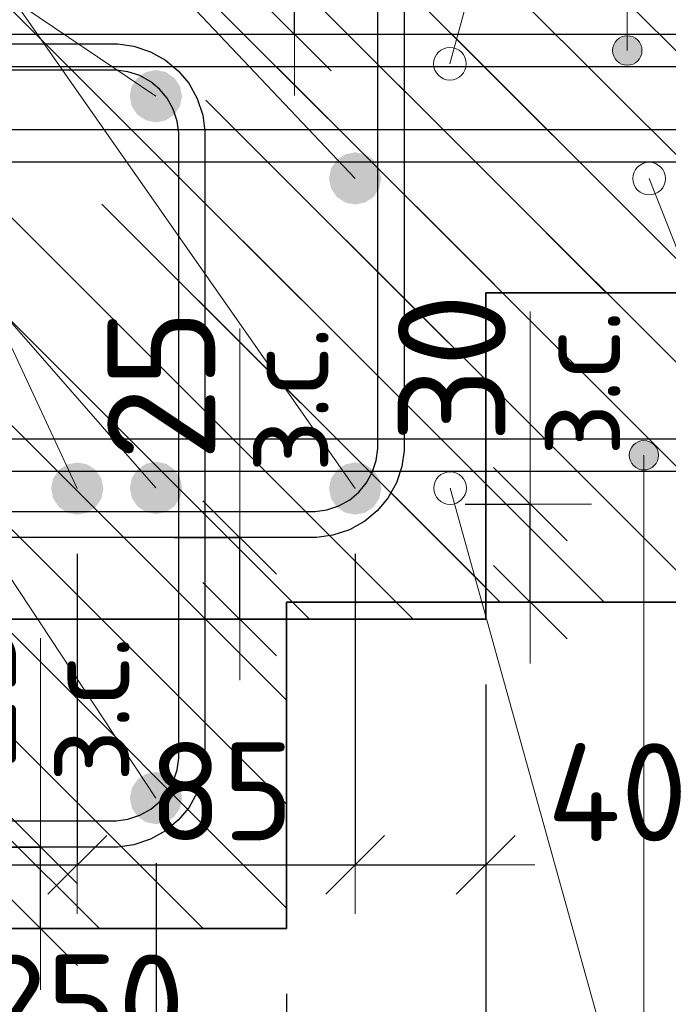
# Model space of a CAD drawing. Header units: metres. Extents: x -38 to 97, y -15 to 21.
# Tile 74 of 118: x 72.383 to 72.581, y 6.26 to 6.562. Entities that reach past the tile are written whole.
import ezdxf

# ---------------------------------------------------------------- set-up
doc = ezdxf.new("R2010")
doc.units = ezdxf.units.M
doc.header["$PDMODE"] = 65
for name, color, linetype, lineweight in [('XR$3$Арм. стержнями нижней зоны', 180, 'Continuous', 35), ('XR$3$Арм.стержн. Арматура края', 96, 'Continuous', 35), ('XR$3$Арм.стержн. Хомут', 240, 'Continuous', 35), ('XR$3$Арм.стержн.горизонт. 1', 180, 'Continuous', 35), ('XR$3$Размерная линия (1)', 7, 'Continuous', 13), ('XR$3$Размерная линия_ общее', 7, 'Continuous', 13), ('XR$5$Арм. стержнями верхней зоны', 180, 'Continuous', 35), ('XR$5$Арм. стержнями нижней зоны', 180, 'Continuous', 35), ('XR$5$Арм.стержн. Арматура края', 96, 'Continuous', 35), ('XR$5$Арм.стержн. Хомут', 240, 'Continuous', 35), ('XR$5$Арм.стержн.горизонт. 1', 180, 'Continuous', 35), ('XR$5$ВК__отв в полу 1-2 эт', 220, 'Continuous', 25), ('XR$5$Размерная линия (1)', 7, 'Continuous', 13), ('XR$5$Размерная линия_ общее', 7, 'Continuous', 13)]:
    doc.layers.add(name, color=color, linetype=linetype, lineweight=lineweight)
doc.styles.add('ISOCPEUR', font='txt')
doc.dimstyles.new('DIMSTYLE_11', dxfattribs={"dimtxt": 0.033, "dimasz": 0.0375, "dimexe": 0, "dimexo": 0, "dimgap": 0.0165, "dimtad": 2, "dimdec": 0, "dimlfac": 1000, "dimrnd": 1, "dimzin": 12, "dimdsep": 46, "dimtxsty": 'ISOCPEUR', "dimblk1": 'ALL_ML_STRICH', "dimblk2": 'ALL_ML_STRICH', "dimsah": 1, "dimcen": 0, "dimclrd": 7, "dimclre": 256, "dimclrt": 7, "dimadec": 0, "dimazin": 0, "dimtfac": 1, "dimtdec": 0, "dimtix": 1, "dimtmove": 2, "dimatfit": 3, "dimfxl": 0, "dimtvp": 1.2, "dimtzin": 0, "dimlwd": 0, "dimlwe": -3, "dimarcsym": 0})
doc.dimstyles.new('DIMSTYLE_12', dxfattribs={"dimtxt": 0.03, "dimasz": 0.03, "dimexe": 0, "dimexo": 0, "dimgap": 0.015, "dimtad": 2, "dimdec": 0, "dimlfac": 1000, "dimrnd": 1, "dimzin": 12, "dimdsep": 46, "dimtxsty": 'ISOCPEUR', "dimblk1": 'ALL_ML_STRICH', "dimblk2": 'ALL_ML_STRICH', "dimsah": 1, "dimcen": 0, "dimclrd": 7, "dimclre": 256, "dimclrt": 7, "dimadec": 0, "dimazin": 0, "dimtfac": 1, "dimtdec": 0, "dimtix": 1, "dimtmove": 2, "dimatfit": 3, "dimfxl": 0, "dimtzin": 0, "dimlwd": 0, "dimlwe": -3, "dimarcsym": 0})
doc.dimstyles.new('DIMSTYLE_14', dxfattribs={"dimtxt": 0.03, "dimasz": 0.03, "dimexe": 0, "dimexo": 0, "dimgap": 0.015, "dimtad": 2, "dimdec": 0, "dimlfac": 1000, "dimrnd": 1, "dimzin": 12, "dimdsep": 46, "dimtxsty": 'ISOCPEUR', "dimblk1": 'ALL_ML_STRICH', "dimblk2": 'ALL_ML_STRICH', "dimsah": 1, "dimcen": 0, "dimclrd": 7, "dimclre": 256, "dimclrt": 7, "dimadec": 0, "dimazin": 0, "dimtfac": 1, "dimtdec": 0, "dimtix": 1, "dimtmove": 2, "dimatfit": 3, "dimfxl": 0, "dimtvp": 1.2, "dimtzin": 0, "dimlwd": 0, "dimlwe": -3, "dimarcsym": 0})
pattern_1 = [(135, (0, 0), (-0.031819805, -0.031819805), [0.4, -0.05, 0, -0.05]), (135, (-0.01591, -0.01591), (-0.031819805, -0.031819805), [0.8, -0.1, 0.1, -0.1])]

# ---------------------------------------------------------------- blocks, each defined once
blk = doc.blocks.new('ALL_ML_STRICH')
at = {"color": 0, "linetype": 'ByBlock', "lineweight": -2}
for p, q in [((0, -0.5), (0, 0.5)), ((-0.3, -0.3), (0.3, 0.3)), ((-1, 0), (0.5, 0))]:
    blk.add_line(p, q, dxfattribs=at)
blk = doc.blocks.new('*D70')
at = {"layer": 'DEFPOINTS', "color": 7, "linetype": 'Continuous', "lineweight": 13, "transparency": 33554687}
for p in [(72.40997, 6.40326), (72.41497, 6.37826), (72.44996, 6.37826)]:
    blk.add_point(p, dxfattribs=at)
at = {"layer": 'XR$3$Размерная линия_ общее', "color": 253, "linetype": 'Continuous', "lineweight": -2, "true_color": 0xa0a0a0, "transparency": 33554687}
for p, q in [((72.42997, 6.40326), (72.44996, 6.40326)), ((72.43497, 6.37826), (72.44996, 6.37826))]:
    blk.add_line(p, q, dxfattribs=at)
at = {"layer": 'XR$3$Размерная линия_ общее', "color": 7, "linetype": 'Continuous', "lineweight": -2, "transparency": 33554687}
blk.add_line((72.44996, 6.37826), (72.44996, 6.40326), dxfattribs=at)
at = {"layer": 'XR$3$Размерная линия_ общее', "color": 7, "linetype": 'Continuous', "lineweight": 13, "transparency": 33554687, "xscale": 0.0375, "yscale": 0.0375, "zscale": 0.0375}
for p, rotation in [((72.44996, 6.40326), 90), ((72.44996, 6.37826), 270)]:
    blk.add_blockref('ALL_ML_STRICH', p, dxfattribs=dict(at, rotation=rotation))
at = {"layer": 'XR$3$Размерная линия_ общее', "color": 7, "linetype": 'Continuous', "lineweight": 13, "transparency": 33554687, "insert": (72.45016, 6.42304), "char_height": 0.027, "width": 0.00135, "attachment_point": 1, "rotation": 90, "line_spacing_factor": 0.60241, "style": 'ISOCPEUR'}
blk.add_mtext('з.с.', dxfattribs=at)
at = {"layer": 'XR$3$Размерная линия_ общее', "color": 7, "linetype": 'Continuous', "lineweight": 13, "transparency": 33554687, "insert": (72.42596, 6.44998), "char_height": 0.033, "width": 0.066, "attachment_point": 5, "rotation": 90, "style": 'ISOCPEUR'}
blk.add_mtext('\\A1;{25}', dxfattribs=at)
blk = doc.blocks.new('*D71')
at = {"layer": 'DEFPOINTS', "color": 7, "linetype": 'Continuous', "lineweight": 13, "transparency": 33554687}
for p in [(72.2753, 6.37826), (72.52526, 6.37826), (72.2753, 6.23802)]:
    blk.add_point(p, dxfattribs=at)
at = {"layer": 'XR$3$Размерная линия (1)', "color": 9, "linetype": 'Continuous', "lineweight": -2, "true_color": 0xc7c7c7, "transparency": 33554687}
for p, q in [((72.2753, 6.35826), (72.2753, 6.23802)), ((72.52526, 6.35826), (72.52526, 6.23802))]:
    blk.add_line(p, q, dxfattribs=at)
at = {"layer": 'XR$3$Размерная линия (1)', "color": 7, "linetype": 'Continuous', "lineweight": -2, "transparency": 33554687}
blk.add_line((72.2753, 6.23802), (72.52526, 6.23802), dxfattribs=at)
at = {"layer": 'XR$3$Размерная линия (1)', "color": 7, "linetype": 'Continuous', "lineweight": 13, "transparency": 33554687, "xscale": 0.03, "yscale": 0.03, "zscale": 0.03, "rotation": 180}
blk.add_blockref('ALL_ML_STRICH', (72.2753, 6.23802), dxfattribs=at)
at = {"layer": 'XR$3$Размерная линия (1)', "color": 7, "linetype": 'Continuous', "lineweight": 13, "transparency": 33554687, "xscale": 0.03, "yscale": 0.03, "zscale": 0.03}
blk.add_blockref('ALL_ML_STRICH', (72.52526, 6.23802), dxfattribs=at)
at = {"layer": 'XR$3$Размерная линия (1)', "color": 7, "linetype": 'Continuous', "lineweight": 13, "transparency": 33554687, "insert": (72.40178, 6.26052), "char_height": 0.03, "width": 0.09, "attachment_point": 5, "style": 'ISOCPEUR'}
blk.add_mtext('\\A1;{250}', dxfattribs=at)
blk = doc.blocks.new('*D74')
at = {"layer": 'DEFPOINTS', "color": 7, "linetype": 'Continuous', "lineweight": 13, "transparency": 33554687}
for p in [(72.31523, 6.41826), (72.40023, 6.41826), (72.31523, 6.30302)]:
    blk.add_point(p, dxfattribs=at)
at = {"layer": 'XR$3$Размерная линия (1)', "color": 9, "linetype": 'Continuous', "lineweight": -2, "true_color": 0xc7c7c7, "transparency": 33554687}
for p, q in [((72.31523, 6.39826), (72.31523, 6.30302)), ((72.40023, 6.39826), (72.40023, 6.30302))]:
    blk.add_line(p, q, dxfattribs=at)
at = {"layer": 'XR$3$Размерная линия (1)', "color": 7, "linetype": 'Continuous', "lineweight": -2, "transparency": 33554687}
blk.add_line((72.31523, 6.30302), (72.40023, 6.30302), dxfattribs=at)
at = {"layer": 'XR$3$Размерная линия (1)', "color": 7, "linetype": 'Continuous', "lineweight": 13, "transparency": 33554687, "xscale": 0.03, "yscale": 0.03, "zscale": 0.03, "rotation": 180}
blk.add_blockref('ALL_ML_STRICH', (72.31523, 6.30302), dxfattribs=at)
at = {"layer": 'XR$3$Размерная линия (1)', "color": 7, "linetype": 'Continuous', "lineweight": 13, "transparency": 33554687, "xscale": 0.03, "yscale": 0.03, "zscale": 0.03}
blk.add_blockref('ALL_ML_STRICH', (72.40023, 6.30302), dxfattribs=at)
at = {"layer": 'XR$3$Размерная линия (1)', "color": 7, "linetype": 'Continuous', "lineweight": 13, "transparency": 33554687, "insert": (72.35923, 6.32552), "char_height": 0.03, "width": 0.06, "attachment_point": 5, "style": 'ISOCPEUR'}
blk.add_mtext('\\A1;{85}', dxfattribs=at)
blk = doc.blocks.new('*D75')
at = {"layer": 'DEFPOINTS', "color": 7, "linetype": 'Continuous', "lineweight": 13, "transparency": 33554687}
for p in [(72.40023, 6.41826), (72.4853, 6.41826), (72.40023, 6.30302)]:
    blk.add_point(p, dxfattribs=at)
at = {"layer": 'XR$3$Размерная линия (1)', "color": 9, "linetype": 'Continuous', "lineweight": -2, "true_color": 0xc7c7c7, "transparency": 33554687}
for p, q in [((72.40023, 6.39826), (72.40023, 6.30302)), ((72.4853, 6.39826), (72.4853, 6.30302))]:
    blk.add_line(p, q, dxfattribs=at)
at = {"layer": 'XR$3$Размерная линия (1)', "color": 7, "linetype": 'Continuous', "lineweight": -2, "transparency": 33554687}
blk.add_line((72.40023, 6.30302), (72.4853, 6.30302), dxfattribs=at)
at = {"layer": 'XR$3$Размерная линия (1)', "color": 7, "linetype": 'Continuous', "lineweight": 13, "transparency": 33554687, "xscale": 0.03, "yscale": 0.03, "zscale": 0.03, "rotation": 180}
blk.add_blockref('ALL_ML_STRICH', (72.40023, 6.30302), dxfattribs=at)
at = {"layer": 'XR$3$Размерная линия (1)', "color": 7, "linetype": 'Continuous', "lineweight": 13, "transparency": 33554687, "xscale": 0.03, "yscale": 0.03, "zscale": 0.03}
blk.add_blockref('ALL_ML_STRICH', (72.4853, 6.30302), dxfattribs=at)
at = {"layer": 'XR$3$Размерная линия (1)', "color": 7, "linetype": 'Continuous', "lineweight": 13, "transparency": 33554687, "insert": (72.44426, 6.32552), "char_height": 0.03, "width": 0.06, "attachment_point": 5, "style": 'ISOCPEUR'}
blk.add_mtext('\\A1;{85}', dxfattribs=at)
blk = doc.blocks.new('*D76')
at = {"layer": 'DEFPOINTS', "color": 7, "linetype": 'Continuous', "lineweight": 13, "transparency": 33554687}
for p in [(72.4853, 6.41826), (72.52526, 6.37826), (72.4853, 6.30302)]:
    blk.add_point(p, dxfattribs=at)
at = {"layer": 'XR$3$Размерная линия (1)', "color": 9, "linetype": 'Continuous', "lineweight": -2, "true_color": 0xc7c7c7, "transparency": 33554687}
for p, q in [((72.4853, 6.39826), (72.4853, 6.30302)), ((72.52526, 6.35826), (72.52526, 6.30302))]:
    blk.add_line(p, q, dxfattribs=at)
at = {"layer": 'XR$3$Размерная линия (1)', "color": 7, "linetype": 'Continuous', "lineweight": -2, "transparency": 33554687}
blk.add_line((72.4853, 6.30302), (72.52526, 6.30302), dxfattribs=at)
at = {"layer": 'XR$3$Размерная линия (1)', "color": 7, "linetype": 'Continuous', "lineweight": 13, "transparency": 33554687, "xscale": 0.03, "yscale": 0.03, "zscale": 0.03, "rotation": 180}
blk.add_blockref('ALL_ML_STRICH', (72.4853, 6.30302), dxfattribs=at)
at = {"layer": 'XR$3$Размерная линия (1)', "color": 7, "linetype": 'Continuous', "lineweight": 13, "transparency": 33554687, "xscale": 0.03, "yscale": 0.03, "zscale": 0.03}
blk.add_blockref('ALL_ML_STRICH', (72.52526, 6.30302), dxfattribs=at)
at = {"layer": 'XR$3$Размерная линия (1)', "color": 7, "linetype": 'Continuous', "lineweight": 13, "transparency": 33554687, "insert": (72.5656, 6.32522), "char_height": 0.03, "width": 0.06, "attachment_point": 5, "style": 'ISOCPEUR'}
blk.add_mtext('\\A1;{40}', dxfattribs=at)
blk = doc.blocks.new('*D355')
at = {"layer": 'DEFPOINTS', "color": 7, "linetype": 'Continuous', "lineweight": 13, "transparency": 33554687}
for p in [(72.21436, 6.28345), (72.46432, 6.28345), (72.21436, 6.14321)]:
    blk.add_point(p, dxfattribs=at)
at = {"layer": 'XR$5$Размерная линия (1)', "color": 9, "linetype": 'Continuous', "lineweight": -2, "true_color": 0xc7c7c7, "transparency": 33554687}
for p, q in [((72.21436, 6.26345), (72.21436, 6.14321)), ((72.46432, 6.26345), (72.46432, 6.14321))]:
    blk.add_line(p, q, dxfattribs=at)
at = {"layer": 'XR$5$Размерная линия (1)', "color": 7, "linetype": 'Continuous', "lineweight": -2, "transparency": 33554687}
blk.add_line((72.21436, 6.14321), (72.46432, 6.14321), dxfattribs=at)
at = {"layer": 'XR$5$Размерная линия (1)', "color": 7, "linetype": 'Continuous', "lineweight": 13, "transparency": 33554687, "xscale": 0.03, "yscale": 0.03, "zscale": 0.03, "rotation": 180}
blk.add_blockref('ALL_ML_STRICH', (72.21436, 6.14321), dxfattribs=at)
at = {"layer": 'XR$5$Размерная линия (1)', "color": 7, "linetype": 'Continuous', "lineweight": 13, "transparency": 33554687, "xscale": 0.03, "yscale": 0.03, "zscale": 0.03}
blk.add_blockref('ALL_ML_STRICH', (72.46432, 6.14321), dxfattribs=at)
at = {"layer": 'XR$5$Размерная линия (1)', "color": 7, "linetype": 'Continuous', "lineweight": 13, "transparency": 33554687, "insert": (72.34084, 6.16571), "char_height": 0.03, "width": 0.09, "attachment_point": 5, "style": 'ISOCPEUR'}
blk.add_mtext('\\A1;{250}', dxfattribs=at)
blk = doc.blocks.new('*D358')
at = {"layer": 'DEFPOINTS', "color": 7, "linetype": 'Continuous', "lineweight": 13, "transparency": 33554687}
for p in [(72.33928, 6.32345), (72.42436, 6.32345), (72.33928, 6.20821)]:
    blk.add_point(p, dxfattribs=at)
at = {"layer": 'XR$5$Размерная линия (1)', "color": 9, "linetype": 'Continuous', "lineweight": -2, "true_color": 0xc7c7c7, "transparency": 33554687}
for p, q in [((72.33928, 6.30345), (72.33928, 6.20821)), ((72.42436, 6.30345), (72.42436, 6.20821))]:
    blk.add_line(p, q, dxfattribs=at)
at = {"layer": 'XR$5$Размерная линия (1)', "color": 7, "linetype": 'Continuous', "lineweight": -2, "transparency": 33554687}
blk.add_line((72.33928, 6.20821), (72.42436, 6.20821), dxfattribs=at)
at = {"layer": 'XR$5$Размерная линия (1)', "color": 7, "linetype": 'Continuous', "lineweight": 13, "transparency": 33554687, "xscale": 0.03, "yscale": 0.03, "zscale": 0.03, "rotation": 180}
blk.add_blockref('ALL_ML_STRICH', (72.33928, 6.20821), dxfattribs=at)
at = {"layer": 'XR$5$Размерная линия (1)', "color": 7, "linetype": 'Continuous', "lineweight": 13, "transparency": 33554687, "xscale": 0.03, "yscale": 0.03, "zscale": 0.03}
blk.add_blockref('ALL_ML_STRICH', (72.42436, 6.20821), dxfattribs=at)
at = {"layer": 'XR$5$Размерная линия (1)', "color": 7, "linetype": 'Continuous', "lineweight": 13, "transparency": 33554687, "insert": (72.38332, 6.23071), "char_height": 0.03, "width": 0.06, "attachment_point": 5, "style": 'ISOCPEUR'}
blk.add_mtext('\\A1;{85}', dxfattribs=at)
blk = doc.blocks.new('*D359')
at = {"layer": 'DEFPOINTS', "color": 7, "linetype": 'Continuous', "lineweight": 13, "transparency": 33554687}
for p in [(72.42436, 6.32345), (72.46432, 6.28345), (72.42436, 6.20821)]:
    blk.add_point(p, dxfattribs=at)
at = {"layer": 'XR$5$Размерная линия (1)', "color": 9, "linetype": 'Continuous', "lineweight": -2, "true_color": 0xc7c7c7, "transparency": 33554687}
for p, q in [((72.42436, 6.30345), (72.42436, 6.20821)), ((72.46432, 6.26345), (72.46432, 6.20821))]:
    blk.add_line(p, q, dxfattribs=at)
at = {"layer": 'XR$5$Размерная линия (1)', "color": 7, "linetype": 'Continuous', "lineweight": -2, "transparency": 33554687}
blk.add_line((72.42436, 6.20821), (72.46432, 6.20821), dxfattribs=at)
at = {"layer": 'XR$5$Размерная линия (1)', "color": 7, "linetype": 'Continuous', "lineweight": 13, "transparency": 33554687, "xscale": 0.03, "yscale": 0.03, "zscale": 0.03, "rotation": 180}
blk.add_blockref('ALL_ML_STRICH', (72.42436, 6.20821), dxfattribs=at)
at = {"layer": 'XR$5$Размерная линия (1)', "color": 7, "linetype": 'Continuous', "lineweight": 13, "transparency": 33554687, "xscale": 0.03, "yscale": 0.03, "zscale": 0.03}
blk.add_blockref('ALL_ML_STRICH', (72.46432, 6.20821), dxfattribs=at)
at = {"layer": 'XR$5$Размерная линия (1)', "color": 7, "linetype": 'Continuous', "lineweight": 13, "transparency": 33554687, "insert": (72.50466, 6.23041), "char_height": 0.03, "width": 0.06, "attachment_point": 5, "style": 'ISOCPEUR'}
blk.add_mtext('\\A1;{40}', dxfattribs=at)
blk = doc.blocks.new('*D361')
at = {"layer": 'DEFPOINTS', "color": 7, "linetype": 'Continuous', "lineweight": 13, "transparency": 33554687}
for p in [(72.34903, 6.30845), (72.35403, 6.28345), (72.38901, 6.28345)]:
    blk.add_point(p, dxfattribs=at)
at = {"layer": 'XR$5$Размерная линия_ общее', "color": 253, "linetype": 'Continuous', "lineweight": -2, "true_color": 0xa0a0a0, "transparency": 33554687}
for p, q in [((72.36903, 6.30845), (72.38901, 6.30845)), ((72.37403, 6.28345), (72.38901, 6.28345))]:
    blk.add_line(p, q, dxfattribs=at)
at = {"layer": 'XR$5$Размерная линия_ общее', "color": 7, "linetype": 'Continuous', "lineweight": -2, "transparency": 33554687}
blk.add_line((72.38901, 6.28345), (72.38901, 6.30845), dxfattribs=at)
at = {"layer": 'XR$5$Размерная линия_ общее', "color": 7, "linetype": 'Continuous', "lineweight": 13, "transparency": 33554687, "xscale": 0.0375, "yscale": 0.0375, "zscale": 0.0375}
for p, rotation in [((72.38901, 6.30845), 90), ((72.38901, 6.28345), 270)]:
    blk.add_blockref('ALL_ML_STRICH', p, dxfattribs=dict(at, rotation=rotation))
at = {"layer": 'XR$5$Размерная линия_ общее', "color": 7, "linetype": 'Continuous', "lineweight": 13, "transparency": 33554687, "insert": (72.38922, 6.32822), "char_height": 0.027, "width": 0.00135, "attachment_point": 1, "rotation": 90, "line_spacing_factor": 0.60241, "style": 'ISOCPEUR'}
blk.add_mtext('з.с.', dxfattribs=at)
at = {"layer": 'XR$5$Размерная линия_ общее', "color": 7, "linetype": 'Continuous', "lineweight": 13, "transparency": 33554687, "insert": (72.36501, 6.35517), "char_height": 0.033, "width": 0.066, "attachment_point": 5, "rotation": 90, "style": 'ISOCPEUR'}
blk.add_mtext('\\A1;{25}', dxfattribs=at)
blk = doc.blocks.new('*D442')
at = {"layer": 'DEFPOINTS', "color": 7, "linetype": 'Continuous', "lineweight": 13, "transparency": 33554687}
for p in [(72.42673, 6.58345), (72.42673, 6.55745), (72.46671, 6.55745)]:
    blk.add_point(p, dxfattribs=at)
at = {"layer": 'XR$5$Размерная линия_ общее', "color": 253, "linetype": 'Continuous', "lineweight": -2, "true_color": 0xa0a0a0, "transparency": 33554687}
for p, q in [((72.44673, 6.58345), (72.46671, 6.58345)), ((72.44673, 6.55745), (72.46671, 6.55745))]:
    blk.add_line(p, q, dxfattribs=at)
at = {"layer": 'XR$5$Размерная линия_ общее', "color": 7, "linetype": 'Continuous', "lineweight": -2, "transparency": 33554687}
blk.add_line((72.46671, 6.55745), (72.46671, 6.58345), dxfattribs=at)
at = {"layer": 'XR$5$Размерная линия_ общее', "color": 7, "linetype": 'Continuous', "lineweight": 13, "transparency": 33554687, "xscale": 0.0375, "yscale": 0.0375, "zscale": 0.0375}
for p, rotation in [((72.46671, 6.58345), 90), ((72.46671, 6.55745), 270)]:
    blk.add_blockref('ALL_ML_STRICH', p, dxfattribs=dict(at, rotation=rotation))
at = {"layer": 'XR$5$Размерная линия_ общее', "color": 7, "linetype": 'Continuous', "lineweight": 13, "transparency": 33554687, "insert": (72.46625, 6.60081), "char_height": 0.027, "width": 0.00135, "attachment_point": 1, "rotation": 90, "line_spacing_factor": 0.60241, "style": 'ISOCPEUR'}
blk.add_mtext('з.с.', dxfattribs=at)
at = {"layer": 'XR$5$Размерная линия_ общее', "color": 7, "linetype": 'Continuous', "lineweight": 13, "transparency": 33554687, "insert": (72.44271, 6.62117), "char_height": 0.033, "width": 0.066, "attachment_point": 5, "rotation": 90, "style": 'ISOCPEUR'}
blk.add_mtext('\\A1;{26}', dxfattribs=at)
blk = doc.blocks.new('*D582')
at = {"layer": 'DEFPOINTS', "color": 7, "linetype": 'Continuous', "lineweight": 13, "transparency": 33554687}
for p in [(72.49895, 6.41345), (72.49895, 6.38345), (72.53893, 6.38345)]:
    blk.add_point(p, dxfattribs=at)
at = {"layer": 'XR$5$Размерная линия_ общее', "color": 253, "linetype": 'Continuous', "lineweight": -2, "true_color": 0xa0a0a0, "transparency": 33554687}
for p, q in [((72.51895, 6.41345), (72.53893, 6.41345)), ((72.51895, 6.38345), (72.53893, 6.38345))]:
    blk.add_line(p, q, dxfattribs=at)
at = {"layer": 'XR$5$Размерная линия_ общее', "color": 7, "linetype": 'Continuous', "lineweight": -2, "transparency": 33554687}
blk.add_line((72.53893, 6.38345), (72.53893, 6.41345), dxfattribs=at)
at = {"layer": 'XR$5$Размерная линия_ общее', "color": 7, "linetype": 'Continuous', "lineweight": 13, "transparency": 33554687, "xscale": 0.0375, "yscale": 0.0375, "zscale": 0.0375}
for p, rotation in [((72.53893, 6.41345), 90), ((72.53893, 6.38345), 270)]:
    blk.add_blockref('ALL_ML_STRICH', p, dxfattribs=dict(at, rotation=rotation))
at = {"layer": 'XR$5$Размерная линия_ общее', "color": 7, "linetype": 'Continuous', "lineweight": 13, "transparency": 33554687, "insert": (72.53948, 6.42811), "char_height": 0.027, "width": 0.00135, "attachment_point": 1, "rotation": 90, "line_spacing_factor": 0.60241, "style": 'ISOCPEUR'}
blk.add_mtext('з.с.', dxfattribs=at)
at = {"layer": 'XR$5$Размерная линия_ общее', "color": 7, "linetype": 'Continuous', "lineweight": 13, "transparency": 33554687, "insert": (72.51493, 6.45517), "char_height": 0.033, "width": 0.066, "attachment_point": 5, "rotation": 90, "style": 'ISOCPEUR'}
blk.add_mtext('\\A1;{30}', dxfattribs=at)

msp = doc.modelspace()

# ---------------------------------------------------------------- hatches: boundary and pattern name
at = {"linetype": 'Continuous', "lineweight": 25, "transparency": 33554687}
h = msp.add_hatch(dxfattribs=at)
h.set_pattern_fill('__________540', scale=0.015, style=0, pattern_type=2)
h.set_pattern_definition(pattern_1)
h.paths.add_polyline_path([(72.52526, 6.67826), (72.27526, 6.67826), (72.27526, 6.37826), (72.52526, 6.37826)], flags=0)
h = msp.add_hatch(dxfattribs=at)
h.set_pattern_fill('__________540', scale=0.015, style=0, pattern_type=2)
h.set_pattern_definition(pattern_1)
h.paths.add_polyline_path([(72.52526, 6.67826), (72.52526, 6.47826), (72.65723, 6.47826), (72.65723, 6.67826)], flags=0)
at = {"linetype": 'Continuous', "lineweight": 13, "transparency": 33554687}
h = msp.add_hatch(dxfattribs=at)
h.set_pattern_fill('__________540', scale=0.015, style=0, pattern_type=2)
h.set_pattern_definition(pattern_1)
h.paths.add_polyline_path([(72.21432, 6.58345), (72.21432, 6.38345), (72.62859, 6.38345), (72.62859, 6.58345)], flags=0)
at = {"linetype": 'Continuous', "lineweight": 25, "transparency": 33554687}
h = msp.add_hatch(dxfattribs=at)
h.set_pattern_fill('__________540', scale=0.015, style=0, pattern_type=2)
h.set_pattern_definition(pattern_1)
h.paths.add_polyline_path([(72.46432, 6.38345), (72.21432, 6.38345), (72.21432, 6.28345), (72.46432, 6.28345)], flags=0)
at = {"layer": 'XR$3$Арм.стержн.горизонт. 1', "linetype": 'Continuous', "lineweight": 50, "transparency": 33554687}
for points in [[(72.4933, 6.51326), (72.49269, 6.51632), (72.49096, 6.51892), (72.48836, 6.52065), (72.4853, 6.52126), (72.48224, 6.52065), (72.47965, 6.51892), (72.47791, 6.51632), (72.4773, 6.51326), (72.47791, 6.5102), (72.47965, 6.5076), (72.48224, 6.50587), (72.4853, 6.50526), (72.48836, 6.50587), (72.49096, 6.5076), (72.49269, 6.5102)], [(72.40823, 6.41826), (72.40762, 6.42132), (72.40588, 6.42392), (72.40329, 6.42565), (72.40023, 6.42626), (72.39716, 6.42565), (72.39457, 6.42392), (72.39283, 6.42132), (72.39223, 6.41826), (72.39283, 6.4152), (72.39457, 6.4126), (72.39716, 6.41087), (72.40023, 6.41026), (72.40329, 6.41087), (72.40588, 6.4126), (72.40762, 6.4152)], [(72.4933, 6.41826), (72.49269, 6.42132), (72.49096, 6.42392), (72.48836, 6.42565), (72.4853, 6.42626), (72.48224, 6.42565), (72.47965, 6.42392), (72.47791, 6.42132), (72.4773, 6.41826), (72.47791, 6.4152), (72.47965, 6.4126), (72.48224, 6.41087), (72.4853, 6.41026), (72.48836, 6.41087), (72.49096, 6.4126), (72.49269, 6.4152)]]:
    msp.add_hatch(color=7, dxfattribs=at).paths.add_polyline_path(points)
at = {"layer": 'XR$5$Арм. стержнями верхней зоны', "linetype": 'Continuous', "lineweight": 13, "transparency": 33554687}
for points in [[(72.57248, 6.5547), (72.56474, 6.5547), (72.56411, 6.55245)], [(72.57248, 6.5547), (72.56411, 6.55245), (72.57311, 6.55245)], [(72.57086, 6.55632), (72.56636, 6.55632), (72.56474, 6.5547)], [(72.57086, 6.55632), (72.56474, 6.5547), (72.57248, 6.5547)], [(72.56636, 6.55632), (72.57086, 6.55632), (72.56861, 6.55695)], [(72.57311, 6.55245), (72.56411, 6.55245), (72.56474, 6.5502)], [(72.57311, 6.55245), (72.56474, 6.5502), (72.57248, 6.5502)], [(72.57248, 6.5502), (72.56474, 6.5502), (72.56636, 6.54858)], [(72.57248, 6.5502), (72.56636, 6.54858), (72.57086, 6.54858)], [(72.57086, 6.54858), (72.56636, 6.54858), (72.56861, 6.54795)]]:
    msp.add_hatch(color=7, dxfattribs=at).paths.add_polyline_path(points)
at = {"layer": 'XR$5$Арм. стержнями нижней зоны', "linetype": 'Continuous', "lineweight": 13, "transparency": 33554687}
for points in [[(72.5692, 6.42845), (72.5782, 6.42845), (72.57757, 6.4307)], [(72.5692, 6.42845), (72.57757, 6.4307), (72.56983, 6.4307)], [(72.56983, 6.4307), (72.57757, 6.4307), (72.57595, 6.43232)], [(72.56983, 6.4307), (72.57595, 6.43232), (72.57145, 6.43232)], [(72.57145, 6.43232), (72.57595, 6.43232), (72.5737, 6.43295)], [(72.56983, 6.4262), (72.5782, 6.42845), (72.5692, 6.42845)], [(72.56983, 6.4262), (72.57757, 6.4262), (72.5782, 6.42845)], [(72.57145, 6.42458), (72.57757, 6.4262), (72.56983, 6.4262)], [(72.57145, 6.42458), (72.57595, 6.42458), (72.57757, 6.4262)], [(72.57595, 6.42458), (72.57145, 6.42458), (72.5737, 6.42395)]]:
    msp.add_hatch(color=7, dxfattribs=at).paths.add_polyline_path(points)
at = {"layer": 'XR$5$Арм.стержн.горизонт. 1', "linetype": 'Continuous', "lineweight": 50, "transparency": 33554687}
for points in [[(72.43228, 6.53845), (72.43168, 6.54151), (72.42994, 6.54411), (72.42735, 6.54584), (72.42428, 6.54645), (72.42122, 6.54584), (72.41863, 6.54411), (72.41689, 6.54151), (72.41628, 6.53845), (72.41689, 6.53539), (72.41863, 6.53279), (72.42122, 6.53106), (72.42428, 6.53045), (72.42735, 6.53106), (72.42994, 6.53279), (72.43168, 6.53539)], [(72.43232, 6.41845), (72.43171, 6.42151), (72.42998, 6.42411), (72.42738, 6.42584), (72.42432, 6.42645), (72.42126, 6.42584), (72.41867, 6.42411), (72.41693, 6.42151), (72.41632, 6.41845), (72.41693, 6.41539), (72.41867, 6.41279), (72.42126, 6.41106), (72.42432, 6.41045), (72.42738, 6.41106), (72.42998, 6.41279), (72.43171, 6.41539)], [(72.43232, 6.32345), (72.43171, 6.32651), (72.42998, 6.32911), (72.42738, 6.33084), (72.42432, 6.33145), (72.42126, 6.33084), (72.41867, 6.32911), (72.41693, 6.32651), (72.41632, 6.32345), (72.41693, 6.32039), (72.41867, 6.31779), (72.42126, 6.31606), (72.42432, 6.31545), (72.42738, 6.31606), (72.42998, 6.31779), (72.43171, 6.32039)]]:
    msp.add_hatch(color=7, dxfattribs=at).paths.add_polyline_path(points)

# ---------------------------------------------------------------- linework, layer by layer
at = {"color": 7, "linetype": 'Continuous', "lineweight": 13, "transparency": 33554687}
for p, q in [((72.5753, 6.51321), (72.63377, 6.36468)), ((72.53893, 6.41345), (72.53893, 6.47245)), ((72.44996, 6.40326), (72.44996, 6.46726)), ((72.38901, 6.30845), (72.38901, 6.37245))]:
    msp.add_line(p, q, dxfattribs=at)
at = {"color": 7, "linetype": 'Continuous', "lineweight": 35, "transparency": 33554687}
for p, q in [((72.52526, 6.47826), (72.65723, 6.47826)), ((72.52526, 6.37826), (72.52526, 6.47826)), ((72.46432, 6.28345), (72.46432, 6.38345)), ((72.46432, 6.38345), (72.62859, 6.38345)), ((72.27526, 6.37826), (72.52526, 6.37826)), ((72.21432, 6.28345), (72.46432, 6.28345))]:
    msp.add_line(p, q, dxfattribs=at)
at = {"color": 7, "linetype": 'Continuous', "lineweight": 13, "transparency": 33554687}
for centre in [(72.51432, 6.5484), (72.5753, 6.51321), (72.51436, 6.4184)]:
    msp.add_circle(centre, 0.005, dxfattribs=at)
at = {"layer": 'XR$3$Арм. стержнями нижней зоны', "color": 4, "linetype": 'Continuous', "lineweight": 25, "transparency": 33554687}
msp.add_lwpolyline([(72.30026, 6.52826), (72.66223, 6.52826), (72.66223, 6.51826), (72.30026, 6.51826), (72.30026, 6.52826)], dxfattribs=at)
at = {"layer": 'XR$3$Арм.стержн. Арматура края', "color": 4, "linetype": 'Continuous', "lineweight": 25, "transparency": 33554687}
for points in [[(72.66223, 6.51826), (72.33355, 6.51826), (72.32745, 6.51911), (72.3211, 6.5212), (72.31526, 6.52448), (72.31044, 6.5285), (72.30642, 6.53331), (72.30315, 6.53916), (72.30106, 6.54551), (72.30021, 6.55161), (72.30021, 6.61891), (72.30106, 6.62501), (72.30315, 6.63136), (72.30642, 6.63721), (72.31044, 6.64202), (72.31526, 6.64604), (72.3211, 6.64932), (72.32745, 6.65141), (72.33355, 6.65226), (72.66223, 6.65226)], [(72.66223, 6.64226), (72.33425, 6.64226), (72.32973, 6.64163), (72.32515, 6.64012), (72.32095, 6.63777), (72.31754, 6.63492), (72.31469, 6.63151), (72.31234, 6.62732), (72.31084, 6.62274), (72.31021, 6.61822), (72.31021, 6.5523), (72.31084, 6.54778), (72.31234, 6.5432), (72.31469, 6.53901), (72.31754, 6.5356), (72.32095, 6.53275), (72.32515, 6.5304), (72.32973, 6.52889), (72.33425, 6.52826), (72.66223, 6.52826)]]:
    msp.add_lwpolyline(points, dxfattribs=at)
at = {"layer": 'XR$3$Арм.стержн. Хомут', "color": 40, "linetype": 'Continuous', "lineweight": 25, "transparency": 33554687}
for points in [[(72.3269, 6.64926), (72.47359, 6.64926), (72.47847, 6.64858), (72.48355, 6.64691), (72.48822, 6.64429), (72.49207, 6.64107), (72.49529, 6.63722), (72.49791, 6.63254), (72.49959, 6.62746), (72.50026, 6.62258), (72.50026, 6.42994), (72.49959, 6.42506), (72.49791, 6.41998), (72.49529, 6.4153), (72.49207, 6.41145), (72.48822, 6.40823), (72.48355, 6.40561), (72.47847, 6.40394), (72.47359, 6.40326), (72.3269, 6.40326)], [(72.3269, 6.64926), (72.47359, 6.64926), (72.47847, 6.64858), (72.48355, 6.64691), (72.48822, 6.64429), (72.49207, 6.64107), (72.49529, 6.63722), (72.49791, 6.63254), (72.49959, 6.62746), (72.50026, 6.62258), (72.50026, 6.42994), (72.49959, 6.42506), (72.49791, 6.41998), (72.49529, 6.4153), (72.49207, 6.41145), (72.48822, 6.40823), (72.48355, 6.40561), (72.47847, 6.40394), (72.47359, 6.40326), (72.3269, 6.40326)], [(72.32746, 6.41126), (72.47303, 6.41126), (72.47665, 6.41176), (72.48031, 6.41297), (72.48367, 6.41485), (72.4864, 6.41713), (72.48868, 6.41986), (72.49055, 6.42321), (72.49176, 6.42687), (72.49226, 6.43049), (72.49226, 6.62203), (72.49176, 6.62564), (72.49055, 6.62931), (72.48868, 6.63266), (72.4864, 6.63539), (72.48367, 6.63767), (72.48031, 6.63955), (72.47665, 6.64076), (72.47303, 6.64126), (72.32746, 6.64126)], [(72.32746, 6.41126), (72.47303, 6.41126), (72.47665, 6.41176), (72.48031, 6.41297), (72.48367, 6.41485), (72.4864, 6.41713), (72.48868, 6.41986), (72.49055, 6.42321), (72.49176, 6.42687), (72.49226, 6.43049), (72.49226, 6.62203), (72.49176, 6.62564), (72.49055, 6.62931), (72.48868, 6.63266), (72.4864, 6.63539), (72.48367, 6.63767), (72.48031, 6.63955), (72.47665, 6.64076), (72.47303, 6.64126), (72.32746, 6.64126)]]:
    msp.add_lwpolyline(points, dxfattribs=at)
at = {"layer": 'XR$3$Арм.стержн.горизонт. 1', "color": 7, "linetype": 'Continuous', "lineweight": 13, "transparency": 33554687}
for q in [(72.4853, 6.41826), (72.40023, 6.41826), (72.4853, 6.51326)]:
    msp.add_line((72.23031, 6.78305), q, dxfattribs=at)
at = {"layer": 'XR$5$Арм. стержнями верхней зоны', "color": 7, "linetype": 'Continuous', "lineweight": 13, "transparency": 33554687}
for p, q in [((72.56861, 6.74797), (72.56861, 6.55245)), ((72.56861, 6.55695), (72.56861, 6.55695)), ((72.56411, 6.55245), (72.56411, 6.55245)), ((72.57311, 6.55245), (72.57311, 6.55245)), ((72.56861, 6.54795), (72.56861, 6.54795))]:
    msp.add_line(p, q, dxfattribs=at)
at = {"layer": 'XR$5$Арм. стержнями верхней зоны', "color": 4, "linetype": 'Continuous', "lineweight": 25, "transparency": 33554687}
msp.add_lwpolyline([(72.23932, 6.55745), (72.63359, 6.55745), (72.63359, 6.54745), (72.23932, 6.54745), (72.23932, 6.55745)], dxfattribs=at)
msp.add_lwpolyline([(72.23932, 6.55745), (72.63359, 6.55745), (72.63359, 6.54745), (72.23932, 6.54745), (72.23932, 6.55745)], dxfattribs=at)
at = {"layer": 'XR$5$Арм. стержнями верхней зоны', "color": 7, "linetype": 'Continuous', "lineweight": 13, "transparency": 33554687}
msp.add_circle((72.56861, 6.55245), 0.0045, dxfattribs=at)
at = {"layer": 'XR$5$Арм. стержнями нижней зоны', "color": 7, "linetype": 'Continuous', "lineweight": 13, "transparency": 33554687}
for p, q in [((72.5737, 6.43295), (72.5737, 6.43295)), ((72.5692, 6.42845), (72.5692, 6.42845)), ((72.5737, 6.20529), (72.5737, 6.42845)), ((72.5782, 6.42845), (72.5782, 6.42845)), ((72.5737, 6.42395), (72.5737, 6.42395))]:
    msp.add_line(p, q, dxfattribs=at)
at = {"layer": 'XR$5$Арм. стержнями нижней зоны', "color": 4, "linetype": 'Continuous', "lineweight": 25, "transparency": 33554687}
msp.add_lwpolyline([(72.23932, 6.43345), (72.63359, 6.43345), (72.63359, 6.42345), (72.23932, 6.42345), (72.23932, 6.43345)], dxfattribs=at)
msp.add_lwpolyline([(72.23932, 6.43345), (72.63359, 6.43345), (72.63359, 6.42345), (72.23932, 6.42345), (72.23932, 6.43345)], dxfattribs=at)
at = {"layer": 'XR$5$Арм. стержнями нижней зоны', "color": 7, "linetype": 'Continuous', "lineweight": 13, "transparency": 33554687}
msp.add_circle((72.5737, 6.42845), 0.0045, dxfattribs=at)
at = {"layer": 'XR$5$Арм.стержн. Арматура края', "color": 4, "linetype": 'Continuous', "lineweight": 25, "transparency": 33554687}
for points in [[(72.63359, 6.42345), (72.26789, 6.42345), (72.26267, 6.42417), (72.25723, 6.42597), (72.25222, 6.42877), (72.2481, 6.43222), (72.24465, 6.43635), (72.24184, 6.44136), (72.24005, 6.4468), (72.23932, 6.45201), (72.23932, 6.52888), (72.24005, 6.5341), (72.24184, 6.53954), (72.24465, 6.54455), (72.2481, 6.54868), (72.25222, 6.55212), (72.25723, 6.55493), (72.26267, 6.55672), (72.26789, 6.55745), (72.63359, 6.55745)], [(72.63359, 6.42345), (72.26789, 6.42345), (72.26267, 6.42417), (72.25723, 6.42597), (72.25222, 6.42877), (72.2481, 6.43222), (72.24465, 6.43635), (72.24184, 6.44136), (72.24005, 6.4468), (72.23932, 6.45201), (72.23932, 6.52888), (72.24005, 6.5341), (72.24184, 6.53954), (72.24465, 6.54455), (72.2481, 6.54868), (72.25222, 6.55212), (72.25723, 6.55493), (72.26267, 6.55672), (72.26789, 6.55745), (72.63359, 6.55745)], [(72.63359, 6.54745), (72.26858, 6.54745), (72.26494, 6.54694), (72.26128, 6.54573), (72.25792, 6.54385), (72.25519, 6.54158), (72.25292, 6.53885), (72.25104, 6.53549), (72.24983, 6.53183), (72.24932, 6.52819), (72.24932, 6.45271), (72.24983, 6.44907), (72.25104, 6.4454), (72.25292, 6.44205), (72.25519, 6.43932), (72.25792, 6.43704), (72.26128, 6.43516), (72.26494, 6.43395), (72.26858, 6.43345), (72.63359, 6.43345)], [(72.63359, 6.54745), (72.26858, 6.54745), (72.26494, 6.54694), (72.26128, 6.54573), (72.25792, 6.54385), (72.25519, 6.54158), (72.25292, 6.53885), (72.25104, 6.53549), (72.24983, 6.53183), (72.24932, 6.52819), (72.24932, 6.45271), (72.24983, 6.44907), (72.25104, 6.4454), (72.25292, 6.44205), (72.25519, 6.43932), (72.25792, 6.43704), (72.26128, 6.43516), (72.26494, 6.43395), (72.26858, 6.43345), (72.63359, 6.43345)]]:
    msp.add_lwpolyline(points, dxfattribs=at)
at = {"layer": 'XR$5$Арм.стержн. Хомут', "color": 40, "linetype": 'Continuous', "lineweight": 25, "transparency": 33554687}
for points in [[(72.26596, 6.55445), (72.41265, 6.55445), (72.41753, 6.55377), (72.42261, 6.55209), (72.42728, 6.54948), (72.43113, 6.54626), (72.43435, 6.54241), (72.43697, 6.53773), (72.43864, 6.53265), (72.43932, 6.52777), (72.43932, 6.33513), (72.43864, 6.33025), (72.43697, 6.32517), (72.43435, 6.32049), (72.43113, 6.31664), (72.42728, 6.31342), (72.42261, 6.3108), (72.41753, 6.30913), (72.41265, 6.30845), (72.26596, 6.30845)], [(72.26596, 6.55445), (72.41265, 6.55445), (72.41753, 6.55377), (72.42261, 6.55209), (72.42728, 6.54948), (72.43113, 6.54626), (72.43435, 6.54241), (72.43697, 6.53773), (72.43864, 6.53265), (72.43932, 6.52777), (72.43932, 6.33513), (72.43864, 6.33025), (72.43697, 6.32517), (72.43435, 6.32049), (72.43113, 6.31664), (72.42728, 6.31342), (72.42261, 6.3108), (72.41753, 6.30913), (72.41265, 6.30845), (72.26596, 6.30845)], [(72.26652, 6.31645), (72.41209, 6.31645), (72.41571, 6.31695), (72.41937, 6.31816), (72.42272, 6.32004), (72.42545, 6.32232), (72.42773, 6.32505), (72.42961, 6.3284), (72.43082, 6.33206), (72.43132, 6.33568), (72.43132, 6.52722), (72.43082, 6.53083), (72.42961, 6.5345), (72.42773, 6.53785), (72.42545, 6.54058), (72.42272, 6.54286), (72.41937, 6.54474), (72.41571, 6.54595), (72.41209, 6.54645), (72.26652, 6.54645)], [(72.26652, 6.31645), (72.41209, 6.31645), (72.41571, 6.31695), (72.41937, 6.31816), (72.42272, 6.32004), (72.42545, 6.32232), (72.42773, 6.32505), (72.42961, 6.3284), (72.43082, 6.33206), (72.43132, 6.33568), (72.43132, 6.52722), (72.43082, 6.53083), (72.42961, 6.5345), (72.42773, 6.53785), (72.42545, 6.54058), (72.42272, 6.54286), (72.41937, 6.54474), (72.41571, 6.54595), (72.41209, 6.54645), (72.26652, 6.54645)]]:
    msp.add_lwpolyline(points, dxfattribs=at)
at = {"layer": 'XR$5$Арм.стержн.горизонт. 1', "color": 7, "linetype": 'Continuous', "lineweight": 13, "transparency": 33554687}
for q in [(72.42432, 6.32345), (72.42432, 6.41845), (72.42428, 6.53845)]:
    msp.add_line((72.1672, 6.71235), q, dxfattribs=at)
at = {"layer": 'XR$5$ВК__отв в полу 1-2 эт', "color": 7, "linetype": 'Continuous', "lineweight": 13, "transparency": 33554687}
for p, q in [((72.51432, 6.5484), (72.56858, 6.74899)), ((72.51436, 6.4184), (72.57382, 6.20447))]:
    msp.add_line(p, q, dxfattribs=at)

# ---------------------------------------------------------------- dimensions: what is measured, and where the dimension line sits
at = {"layer": 'XR$3$Размерная линия (1)', "color": 7, "linetype": 'Continuous', "lineweight": 13, "transparency": 33554687}
for base, p1, p2, dimstyle, picture, middle in [((72.40023, 6.30302), (72.31523, 6.39826), (72.40023, 6.39826), 'DIMSTYLE_12', '*D74', (72.35923, 6.32552)), ((72.4853, 6.30302), (72.40023, 6.39826), (72.4853, 6.39826), 'DIMSTYLE_12', '*D75', (72.44426, 6.32552)), ((72.52526, 6.30302), (72.4853, 6.39826), (72.52526, 6.35826), 'DIMSTYLE_14', '*D76', (72.5656, 6.32522)), ((72.52526, 6.23802), (72.2753, 6.35826), (72.52526, 6.35826), 'DIMSTYLE_12', '*D71', (72.40178, 6.26052))]:
    dim = msp.add_linear_dim(base=base, p1=p1, p2=p2, dimstyle=dimstyle, override={"dimpost": '<>', "dimclrd": 7, "dimclre": 9, "dimclrt": 7, "dimlwd": 0, "dimlwe": 65533}, dxfattribs=at)
    dim.commit()
    dim.dimension.update_dxf_attribs({"geometry": picture, "text_midpoint": middle, "dimtype": 160})
at = {"layer": 'XR$3$Размерная линия_ общее', "color": 7, "linetype": 'Continuous', "lineweight": 13, "transparency": 33554687}
dim = msp.add_linear_dim(base=(72.44996, 6.40326), p1=(72.43497, 6.37826), p2=(72.42997, 6.40326), angle=90, text='<>\\Xз.с.', dimstyle='DIMSTYLE_11', override={"dimpost": '<>', "dimclrd": 7, "dimclre": 253, "dimclrt": 7, "dimlwd": 0, "dimlwe": 65533}, dxfattribs=at)
dim.commit()
dim.dimension.update_dxf_attribs({"geometry": '*D70', "text_midpoint": (72.42596, 6.44998), "dimtype": 160})
at = {"layer": 'XR$5$Размерная линия (1)', "color": 7, "linetype": 'Continuous', "lineweight": 13, "transparency": 33554687}
for base, p1, p2, dimstyle, picture, middle in [((72.42436, 6.20821), (72.33928, 6.30345), (72.42436, 6.30345), 'DIMSTYLE_12', '*D358', (72.38332, 6.23071)), ((72.46432, 6.20821), (72.42436, 6.30345), (72.46432, 6.26345), 'DIMSTYLE_14', '*D359', (72.50466, 6.23041)), ((72.46432, 6.14321), (72.21436, 6.26345), (72.46432, 6.26345), 'DIMSTYLE_12', '*D355', (72.34084, 6.16571))]:
    dim = msp.add_linear_dim(base=base, p1=p1, p2=p2, dimstyle=dimstyle, override={"dimpost": '<>', "dimclrd": 7, "dimclre": 9, "dimclrt": 7, "dimlwd": 0, "dimlwe": 65533}, dxfattribs=at)
    dim.commit()
    dim.dimension.update_dxf_attribs({"geometry": picture, "text_midpoint": middle, "dimtype": 160})
at = {"layer": 'XR$5$Размерная линия_ общее', "color": 7, "linetype": 'Continuous', "lineweight": 13, "transparency": 33554687}
for base, p1, p2, picture, middle in [((72.46671, 6.58345), (72.44673, 6.55745), (72.44673, 6.58345), '*D442', (72.44271, 6.62117)), ((72.53893, 6.41345), (72.51895, 6.38345), (72.51895, 6.41345), '*D582', (72.51493, 6.45517)), ((72.38901, 6.30845), (72.37403, 6.28345), (72.36903, 6.30845), '*D361', (72.36501, 6.35517))]:
    dim = msp.add_linear_dim(base=base, p1=p1, p2=p2, angle=90, text='<>\\Xз.с.', dimstyle='DIMSTYLE_11', override={"dimpost": '<>', "dimclrd": 7, "dimclre": 253, "dimclrt": 7, "dimlwd": 0, "dimlwe": 65533}, dxfattribs=at)
    dim.commit()
    dim.dimension.update_dxf_attribs({"geometry": picture, "text_midpoint": middle, "dimtype": 160})

doc.saveas('drawing.dxf')
